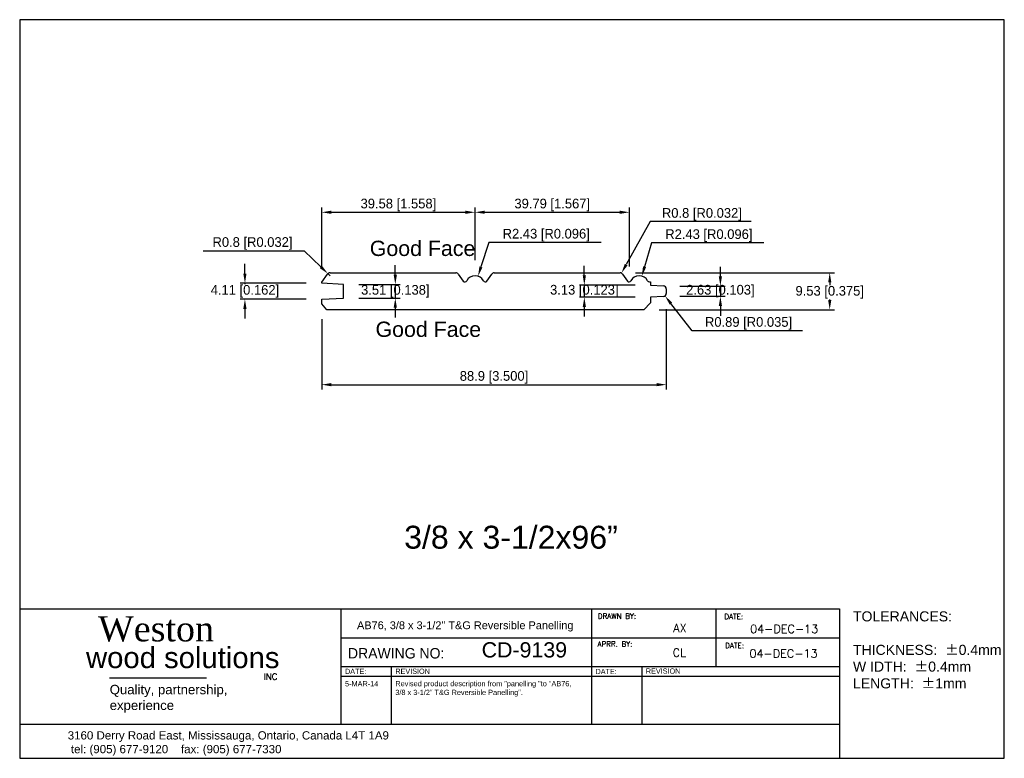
# Model space of a CAD drawing. Header units: millimetres. Extents: x 1094 to 1348, y 19 to 210.
import ezdxf
from ezdxf.enums import TextEntityAlignment as Align

# ---------------------------------------------------------------- set-up
doc = ezdxf.new("R2010")
doc.units = ezdxf.units.MM
doc.header["$MEASUREMENT"] = 0
doc.layers.add('Border', color=7, linetype='Continuous', lineweight=35)
doc.layers.add('TEXT', color=7, linetype='Continuous')
doc.styles.add('721Bt', font='swiss.ttf')
doc.styles.add('style1', font='romans.shx', dxfattribs={"height": 1.5})
doc.styles.add('style2', font='arial.ttf', dxfattribs={"height": 8})
doc.styles.add('style3', font='arial.ttf', dxfattribs={"height": 1})
doc.styles.add('style4', font='pala.ttf')
doc.dimstyles.new('ISO-25', dxfattribs={"dimtxt": 2.5, "dimasz": 2.5, "dimexe": 1.25, "dimexo": 4, "dimtad": 1, "dimtih": 1, "dimtoh": 1, "dimdsep": 46, "dimtxsty": 'Standard', "dimcen": 2.5, "dimadec": 0, "dimazin": 0, "dimtfac": 1, "dimtmove": 0, "dimatfit": 3, "dimfxl": 0, "dimarcsym": 0})

# ---------------------------------------------------------------- blocks, each defined once
blk = doc.blocks.new('A$C00294823')
at = {"layer": 'Border', "lineweight": 30}
for p, q in [((254, 190.5), (0, 190.5)), ((0, 190.5), (0, 0)), ((254, 0), (254, 190.5)), ((0, 0), (254, 0))]:
    blk.add_line(p, q, dxfattribs=at)
blk = doc.blocks.new('*D350')
at = {"color": 0, "lineweight": -2}
for p, q in [((1260.97, 135.19), (1260.97, 114.43)), ((1172.07, 132.55), (1172.07, 114.43)), ((1174.57, 115.68), (1258.47, 115.68))]:
    blk.add_line(p, q, dxfattribs=at)
at = {"color": 0, "lineweight": 30}
for points in [[(1174.57, 116.1), (1174.57, 115.27), (1172.07, 115.68)], [(1258.47, 116.1), (1258.47, 115.27), (1260.97, 115.68)]]:
    blk.add_solid(points, dxfattribs=at)
at = {"layer": 'Defpoints', "color": 0, "lineweight": 30}
for p in [(1260.97, 139.19), (1172.07, 136.55), (1260.97, 115.68)]:
    blk.add_point(p, dxfattribs=at)
at = {"color": 0, "lineweight": 30, "insert": (1216.52, 117.56), "char_height": 2.5, "attachment_point": 5}
blk.add_mtext('88.9 [3.500]', dxfattribs=at)
blk = doc.blocks.new('*D356')
at = {"color": 0, "lineweight": -2}
for p, q in [((1191.06, 144.02), (1191.06, 146.52)), ((1181.66, 141.52), (1192.31, 141.52)), ((1191.06, 141.52), (1191.06, 138.01)), ((1181.66, 138.01), (1192.31, 138.01)), ((1191.06, 135.51), (1191.06, 133.01))]:
    blk.add_line(p, q, dxfattribs=at)
at = {"color": 0, "lineweight": 30}
for points in [[(1190.64, 144.02), (1191.48, 144.02), (1191.06, 141.52)], [(1190.64, 135.51), (1191.48, 135.51), (1191.06, 138.01)]]:
    blk.add_solid(points, dxfattribs=at)
at = {"layer": 'Defpoints', "color": 0, "lineweight": 30}
for p in [(1177.66, 141.52), (1177.66, 138.01), (1191.06, 138.01)]:
    blk.add_point(p, dxfattribs=at)
at = {"color": 0, "lineweight": 9, "insert": (1191.06, 139.76), "char_height": 2.5, "attachment_point": 5}
blk.add_mtext('3.51 [0.138]', dxfattribs=at)
blk = doc.blocks.new('*D357')
at = {"color": 0, "lineweight": -2}
for p, q in [((1274.92, 143.6), (1274.92, 146.1)), ((1264.5, 141.1), (1276.17, 141.1)), ((1274.92, 141.1), (1274.92, 138.47)), ((1264.5, 138.47), (1276.17, 138.47)), ((1274.92, 135.97), (1274.92, 133.47))]:
    blk.add_line(p, q, dxfattribs=at)
at = {"color": 0, "lineweight": 30}
for points in [[(1274.51, 143.6), (1275.34, 143.6), (1274.92, 141.1)], [(1274.51, 135.97), (1275.34, 135.97), (1274.92, 138.47)]]:
    blk.add_solid(points, dxfattribs=at)
at = {"layer": 'Defpoints', "color": 0, "lineweight": 30}
for p in [(1260.5, 141.1), (1260.5, 138.47), (1274.92, 138.47)]:
    blk.add_point(p, dxfattribs=at)
at = {"color": 0, "lineweight": -3, "insert": (1274.92, 139.79), "char_height": 2.5, "attachment_point": 5}
blk.add_mtext('2.63 [0.103]', dxfattribs=at)
blk = doc.blocks.new('*D358')
at = {"color": 0, "lineweight": -2}
for p, q in [((1152.27, 144.32), (1152.27, 146.82)), ((1168.07, 141.82), (1151.02, 141.82)), ((1152.27, 141.82), (1152.27, 141.64)), ((1168.07, 137.71), (1151.02, 137.71)), ((1152.27, 137.71), (1152.27, 137.89)), ((1152.27, 135.21), (1152.27, 132.71))]:
    blk.add_line(p, q, dxfattribs=at)
at = {"color": 0, "lineweight": 30}
for points in [[(1151.85, 144.32), (1152.68, 144.32), (1152.27, 141.82)], [(1151.85, 135.21), (1152.68, 135.21), (1152.27, 137.71)]]:
    blk.add_solid(points, dxfattribs=at)
at = {"layer": 'Defpoints', "color": 0, "lineweight": 30}
for p in [(1172.07, 141.82), (1152.27, 137.71), (1172.07, 137.71)]:
    blk.add_point(p, dxfattribs=at)
at = {"color": 0, "lineweight": 9, "insert": (1152.27, 139.76), "char_height": 2.5, "attachment_point": 5}
blk.add_mtext('4.11 [0.162]', dxfattribs=at)
blk = doc.blocks.new('*D359')
at = {"color": 0, "lineweight": -2}
for p, q in [((1253.03, 144.55), (1304.38, 144.55)), ((1303.13, 142.05), (1303.13, 141.38)), ((1303.13, 137.52), (1303.13, 137.63)), ((1259.17, 135.02), (1304.38, 135.02))]:
    blk.add_line(p, q, dxfattribs=at)
at = {"color": 0, "lineweight": 30}
for points in [[(1302.72, 142.05), (1303.55, 142.05), (1303.13, 144.55)], [(1302.72, 137.52), (1303.55, 137.52), (1303.13, 135.02)]]:
    blk.add_solid(points, dxfattribs=at)
at = {"layer": 'Defpoints', "color": 0, "lineweight": 30}
for p in [(1249.03, 144.55), (1255.17, 135.02), (1303.13, 135.02)]:
    blk.add_point(p, dxfattribs=at)
at = {"color": 0, "lineweight": 30, "insert": (1303.13, 139.51), "char_height": 2.5, "attachment_point": 5}
blk.add_mtext('9.53 [0.375]', dxfattribs=at)
blk = doc.blocks.new('*D360')
at = {"color": 0, "lineweight": -2}
for p, q in [((1239.82, 143.85), (1239.82, 146.35)), ((1252.9, 141.35), (1238.57, 141.35)), ((1239.82, 141.35), (1239.82, 138.22)), ((1252.9, 138.22), (1238.57, 138.22)), ((1239.82, 135.72), (1239.82, 133.22))]:
    blk.add_line(p, q, dxfattribs=at)
at = {"color": 0, "lineweight": 30}
for points in [[(1239.41, 143.85), (1240.24, 143.85), (1239.82, 141.35)], [(1239.41, 135.72), (1240.24, 135.72), (1239.82, 138.22)]]:
    blk.add_solid(points, dxfattribs=at)
at = {"layer": 'Defpoints', "color": 0, "lineweight": 30}
for p in [(1256.9, 141.35), (1239.82, 138.22), (1256.9, 138.22)]:
    blk.add_point(p, dxfattribs=at)
at = {"color": 0, "lineweight": 9, "insert": (1239.82, 139.79), "char_height": 2.5, "attachment_point": 5}
blk.add_mtext('3.13 [0.123]', dxfattribs=at)
blk = doc.blocks.new('*D361')
at = {"color": 0, "lineweight": -2}
for p, q in [((1172.07, 146.1), (1172.07, 161.39)), ((1174.57, 160.14), (1209.15, 160.14)), ((1211.65, 147.79), (1211.65, 161.39))]:
    blk.add_line(p, q, dxfattribs=at)
at = {"color": 0, "lineweight": 30}
for points in [[(1174.57, 160.56), (1174.57, 159.73), (1172.07, 160.14)], [(1209.15, 160.56), (1209.15, 159.73), (1211.65, 160.14)]]:
    blk.add_solid(points, dxfattribs=at)
at = {"layer": 'Defpoints', "color": 0, "lineweight": 30}
for p in [(1211.65, 160.14), (1211.65, 143.79), (1172.07, 142.1)]:
    blk.add_point(p, dxfattribs=at)
at = {"color": 0, "lineweight": -3, "insert": (1191.86, 162.02), "char_height": 2.5, "attachment_point": 5}
blk.add_mtext('39.58 [1.558]', dxfattribs=at)
blk = doc.blocks.new('*D362')
at = {"color": 0, "lineweight": -2}
for p, q in [((1211.65, 151.79), (1211.65, 161.39)), ((1214.15, 160.14), (1248.95, 160.14)), ((1251.45, 146.18), (1251.45, 161.39))]:
    blk.add_line(p, q, dxfattribs=at)
at = {"color": 0, "lineweight": 30}
for points in [[(1214.15, 160.56), (1214.15, 159.73), (1211.65, 160.14)], [(1248.95, 160.56), (1248.95, 159.73), (1251.45, 160.14)]]:
    blk.add_solid(points, dxfattribs=at)
at = {"layer": 'Defpoints', "color": 0, "lineweight": 30}
for p in [(1251.45, 160.14), (1211.65, 147.79), (1251.45, 142.18)]:
    blk.add_point(p, dxfattribs=at)
at = {"color": 0, "lineweight": -3, "insert": (1231.55, 162.02), "char_height": 2.5, "attachment_point": 5}
blk.add_mtext('39.79 [1.567]', dxfattribs=at)
blk = doc.blocks.new('*D364')
at = {"color": 0, "lineweight": -2}
for p, q in [((1141.51, 150.21), (1167.55, 150.21)), ((1167.55, 150.21), (1171.87, 146.04)), ((1174.25, 143.75), (1173.67, 144.31))]:
    blk.add_line(p, q, dxfattribs=at)
at = {"color": 0, "lineweight": 30}
blk.add_solid([(1172.16, 146.34), (1171.58, 145.74), (1173.67, 144.31)], dxfattribs=at)
at = {"layer": 'Defpoints', "color": 0, "lineweight": 30}
for p in [(1173.67, 144.31), (1174.25, 143.75)]:
    blk.add_point(p, dxfattribs=at)
at = {"color": 0, "lineweight": -3, "insert": (1154.22, 152.09), "char_height": 2.5, "attachment_point": 5}
blk.add_mtext('R0.8 [R0.032]', dxfattribs=at)

msp = doc.modelspace()

# ---------------------------------------------------------------- linework, layer by layer
at = {"lineweight": -3}
for p, q in [((1256.819, 157.723), (1250.623, 146.631)), ((1282.86, 157.723), (1256.819, 157.723)), ((1215.209, 152.369), (1213.167, 146.051)), ((1244.168, 152.369), (1215.209, 152.369)), ((1257.162, 152.255), (1255.365, 146.092)), ((1286.121, 152.255), (1257.162, 152.255)), ((1267.607, 129.607), (1262.167, 136.596)), ((1296.148, 129.607), (1267.607, 129.607))]:
    msp.add_line(p, q, dxfattribs=at)
at = {"lineweight": 30}
for p, q in [((1172.069, 142.096), (1173.593, 144.213)), ((1174.226, 144.55), (1206.655, 144.55)), ((1207.291, 144.213), (1208.603, 142.392)), ((1214.656, 142.392), (1215.968, 144.213)), ((1216.603, 144.55), (1249.031, 144.55)), ((1249.666, 144.213), (1250.979, 142.392)), ((1172.069, 141.818), (1172.069, 142.096)), ((1177.657, 141.522), (1172.069, 141.818)), ((1177.657, 138.008), (1177.657, 141.522)), ((1256.609, 142.18), (1256.905, 142.18)), ((1256.905, 142.18), (1256.905, 141.352)), ((1256.905, 141.352), (1260.208, 141.141)), ((1260.97, 140.379), (1260.97, 139.194)), ((1172.069, 137.712), (1177.657, 138.008)), ((1172.069, 136.546), (1172.069, 137.712)), ((1260.208, 138.389), (1256.905, 138.22)), ((1256.905, 138.22), (1256.905, 136.8)), ((1173.423, 135.022), (1172.069, 136.546)), ((1255.17, 135.022), (1173.423, 135.022)), ((1256.905, 136.8), (1255.17, 135.022))]:
    msp.add_line(p, q, dxfattribs=at)
for centre, radius, start, end in [((1174.247, 143.749), 0.801, 91.44119, 144.66467), ((1206.704, 143.866), 0.686, 31.14445, 94.0354), ((1209.022, 142.704), 0.522, 216.63743, 334.16936), ((1211.651, 141.358), 2.432, 27.38714, 152.61286), ((1214.255, 142.655), 0.48, 201.91177, 326.73925), ((1216.622, 143.748), 0.802, 91.35614, 144.62034), ((1249.012, 143.748), 0.802, 35.37966, 88.64386), ((1251.379, 142.671), 0.487, 214.91497, 336.43401), ((1253.984, 141.359), 2.431, 27.37455, 152.62545), ((1256.677, 142.802), 0.625, 211.3473, 263.73094), ((1260.172, 140.343), 0.799, 2.58405, 87.41595), ((1260.085, 139.269), 0.888, 277.94927, 355.17454)]:
    msp.add_arc(centre, radius, start, end, dxfattribs=at)
for points in [[(1212.771, 146.179), (1213.564, 145.923), (1212.399, 143.672)], [(1250.259, 146.834), (1250.986, 146.428), (1249.403, 144.449)], [(1254.965, 146.209), (1255.765, 145.976), (1254.665, 143.692)], [(1262.495, 136.851), (1261.838, 136.34), (1260.631, 138.568)]]:
    msp.add_solid(points, dxfattribs=at)
at = {"layer": 'Border', "lineweight": -3}
for p, q in [((1094.166, 57.843), (1305.666, 57.843)), ((1176.998, 57.843), (1176.998, 28.079)), ((1241.707, 57.718), (1241.707, 28.079)), ((1273.731, 57.843), (1273.731, 42.836)), ((1305.666, 57.843), (1305.666, 19.313)), ((1176.998, 50.402), (1305.666, 50.402)), ((1176.998, 42.961), (1305.666, 42.961)), ((1189.982, 42.941), (1189.982, 28.059)), ((1254.691, 42.961), (1254.691, 28.079)), ((1176.998, 40.536), (1305.666, 40.536)), ((1094.166, 28.079), (1305.666, 28.079))]:
    msp.add_line(p, q, dxfattribs=at)
at = {"layer": 'Border', "lineweight": 30}
msp.add_line((1094.166, 19.313), (1348.166, 19.313), dxfattribs=at)
at = {"layer": 'TEXT', "ltscale": 0.08}
msp.add_line((1117.292, 40.058), (1142.366, 40.058), dxfattribs=at)

# ---------------------------------------------------------------- block references
at = {"color": 1, "lineweight": 9}
msp.add_blockref('A$C00294823', (1094.166, 19.313), dxfattribs=at)

# ---------------------------------------------------------------- texts
at = {"style": '721Bt'}
for s, height, p in [('Good Face', 3.9416, (1184.475, 148.869)), ('Good Face', 3.9416, (1185.959, 127.998)), ('3/8 x 3-1/2x96”', 5.91243, (1193.356, 73.379)), ('AB76, 3/8 x 3-1/2" T&G Reversible Panelling', 2.01811, (1181.183, 52.618)), ('CD-9139 ', 3.9416, (1213.339, 45.314))]:
    msp.add_text(s, height=height, dxfattribs=at).set_placement(p)
at = {"lineweight": -3, "char_height": 2.5, "attachment_point": 5}
for s, insert in [('R0.8 [R0.032]', (1270.152, 159.598)), ('R2.43 [R0.096]', (1230.001, 154.244)), ('R2.43 [R0.096]', (1271.954, 154.13)), ('R0.89 [R0.035]', (1282.19, 131.482))]:
    msp.add_mtext(s, dxfattribs=dict(at, insert=insert))
at = {"insert": (1309.123, 57.22), "char_height": 2.592, "width": 50.74372, "attachment_point": 1}
msp.add_mtext('{\\fArial|b0|i0|c0|p34;TOLERANCES:\\P\\PTHICKNESS:  \\fSimSun|b0|i0|c134|p34;±\\fArial|b0|i0|c238|p34;0.4mm\\fArial|b0|i0|c0|p34;\\PW IDTH:  \\fSimSun|b0|i0|c134|p34;±\\fArial|b0|i0|c238|p34;0.4mm\\fArial|b0|i0|c0|p34;\\PLENGTH:  \\fSimSun|b0|i0|c134|p34;±\\fArial|b0|i0|c238|p34;1mm}', dxfattribs=at)
at = {"layer": 'TEXT'}
for s, height, style, p in [('Weston', 6.48, 'style4', (1129.329, 49.477)), ('wood solutions', 5.4, 'style2', (1136.232, 42.577))]:
    msp.add_text(s, height=height, dxfattribs=dict(at, style=style)).set_placement(p, align=Align.CENTER)
at = {"layer": 'TEXT', "style": 'style1'}
for s, height, p in [('DRAWN BY:', 1.35, (1243.31, 55.326)), ('DATE:', 1.35, (1275.933, 55.195)), ('AX', 2.126, (1262.768, 51.848)), ('04-DEC-13', 2.126, (1282.581, 51.619)), ('DATE:', 1.35, (1276.158, 47.712)), ('CL', 2.126, (1262.598, 45.502)), ('04-DEC-13', 2.126, (1282.411, 45.273)), ('INC', 1.62, (1157.117, 39.575))]:
    msp.add_text(s, height=height, dxfattribs=at).set_placement(p)
at = {"layer": 'TEXT', "lineweight": -3, "style": 'style1'}
msp.add_text('APRR. BY:', height=1.35, dxfattribs=at).set_placement((1243.208, 48.12))
at = {"layer": 'TEXT', "attachment_point": 1}
for s, insert, char_height, width in [('{\\H1.667x;DRAWING NO:}', (1178.851, 47.755), 1.62, 52.45197), ('{\\H1.667x;DATE:}', (1178.09, 42.413), 0.81, 12.1565), ('{\\H1.667x;REVISION}', (1191.073, 42.441), 0.81, 12.1565), ('{\\H1.667x;DATE:}', (1242.714, 42.381), 0.81, 12.1565), ('{\\H1.667x;REVISION}', (1255.697, 42.484), 0.81, 12.1565), ('{\\fArial|b0|i0|c238|p34;\\H1.667x;5-MAR-14}', (1178.09, 39.212), 0.81, 12.1565), ('{\\fArial|b0|i0|c238|p34;\\H1.667x;Revised product description from "panelling "to "AB76, 3/8 x 3-1/2" T&G Reversible Panelling".}', (1191.073, 39.24), 0.81, 45.55918)]:
    msp.add_mtext(s, dxfattribs=dict(at, insert=insert, char_height=char_height, width=width))
at = {"layer": 'TEXT', "attachment_point": 1, "style": 'style3'}
for s, insert, char_height, width in [('Quality, partnership,\\Pexperience', (1117.384, 38.255), 2.43, 38.70897), ('3160 Derry Road East, Mississauga, Ontario, Canada L4T 1A9\\P tel: (905) 677-9120    fax: (905) 677-7330', (1106.553, 26.29), 2.12598, 88.5747)]:
    msp.add_mtext(s, dxfattribs=dict(at, insert=insert, char_height=char_height, width=width))

# ---------------------------------------------------------------- dimensions: what is measured, and where the dimension line sits
at = {"lineweight": -3}
dim = msp.add_linear_dim(base=(1211.651, 160.144), p1=(1172.069, 142.096), p2=(1211.651, 143.79), dimstyle='ISO-25', dxfattribs=at)
dim.commit()
dim.dimension.update_dxf_attribs({"geometry": '*D361', "text_midpoint": (1191.86, 160.144), "dimtype": 160})
dim = msp.add_linear_dim(base=(1251.445, 160.144), p1=(1211.651, 147.79), p2=(1251.445, 142.18), dimstyle='ISO-25', dxfattribs=at)
dim.commit()
dim.dimension.update_dxf_attribs({"geometry": '*D362', "text_midpoint": (1231.548, 162.019)})
dim = msp.add_radius_dim(center=(1174.247, 143.749), mpoint=(1173.67, 144.306), dimstyle='ISO-25', dxfattribs=at)
dim.commit()
dim.dimension.update_dxf_attribs({"geometry": '*D364', "text_midpoint": (1154.217, 150.213), "dimtype": 164})
at = {"lineweight": 9}
dim = msp.add_linear_dim(base=(1152.267, 137.712), p1=(1172.069, 141.818), p2=(1172.069, 137.712), angle=90, dimstyle='ISO-25', dxfattribs=at)
dim.commit()
dim.dimension.update_dxf_attribs({"geometry": '*D358', "text_midpoint": (1152.267, 139.765)})
for base, p1, p2, picture, middle in [((1191.059, 138.008), (1177.657, 141.522), (1177.657, 138.008), '*D356', (1191.059, 139.765)), ((1239.822, 138.22), (1256.905, 141.352), (1256.905, 138.22), '*D360', (1239.822, 139.786))]:
    dim = msp.add_linear_dim(base=base, p1=p1, p2=p2, angle=90, dimstyle='ISO-25', dxfattribs=at)
    dim.commit()
    dim.dimension.update_dxf_attribs({"geometry": picture, "text_midpoint": middle, "dimtype": 160})
at = {"lineweight": -3}
dim = msp.add_linear_dim(base=(1274.922, 138.4736), p1=(1260.5044, 141.0987), p2=(1260.5044, 138.4736), angle=90, dimstyle='ISO-25', dxfattribs=at)
dim.commit()
dim.dimension.update_dxf_attribs({"geometry": '*D357', "text_midpoint": (1274.922, 139.7861), "dimtype": 160})
at = {"lineweight": 30}
dim = msp.add_linear_dim(base=(1303.132, 135.022), p1=(1249.031, 144.55), p2=(1255.17, 135.022), angle=90, dimstyle='ISO-25', dxfattribs=at)
dim.commit()
dim.dimension.update_dxf_attribs({"geometry": '*D359', "text_midpoint": (1303.132, 139.51), "dimtype": 160})
dim = msp.add_linear_dim(base=(1260.97, 115.683), p1=(1172.069, 136.546), p2=(1260.97, 139.194), dimstyle='ISO-25', dxfattribs=at)
dim.commit()
dim.dimension.update_dxf_attribs({"geometry": '*D350', "text_midpoint": (1216.519, 117.558)})

doc.saveas('drawing.dxf')
